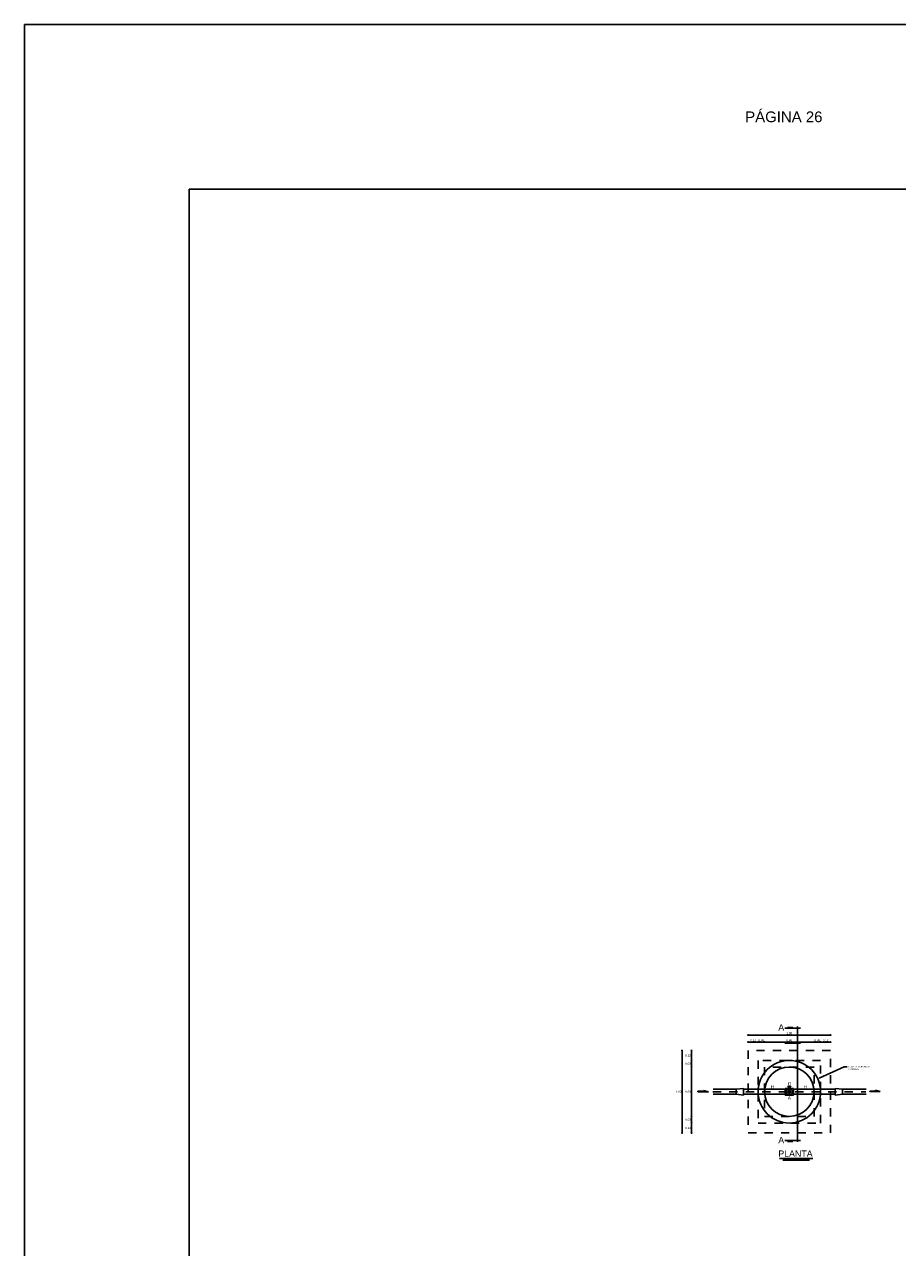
# Model space of a CAD drawing. Header units: metres. Extents: x 2644 to 4131, y 3282 to 4383.
# Tile 4 of 53: x 2671 to 2681, y 4368 to 4383. Entities that reach past the tile are written whole.
import ezdxf
from ezdxf import colors
from ezdxf.entities.mleader import LeaderData, LeaderLine
from ezdxf.math import Vec2, Vec3

# ---------------------------------------------------------------- set-up
doc = ezdxf.new("R2010")
doc.units = ezdxf.units.M
for name, pattern in [('ACAD_ISO03W100', [30, 12, -18]), ('ACAD_ISO04W100', [30, 24, -3, 0, -3]), ('ACAD_ISO05W100', [33, 24, -3, 0, -3, 0, -3])]:
    doc.linetypes.add(name, pattern=pattern)
doc.layers.add('Dibujo', color=7, linetype='Continuous')
doc.layers.add('eje', color=10, linetype='ACAD_ISO04W100', transparency=0.1)
doc.styles.get("Standard").update_dxf_attribs({"font": 'arial.ttf'})
doc.dimstyles.new('gestion', dxfattribs={"dimscale": 0, "dimtxt": 0.025, "dimasz": 0.025, "dimexe": 0.02, "dimexo": 0.07, "dimgap": 0.01, "dimtad": 2, "dimtih": 1, "dimtoh": 1, "dimzin": 0, "dimdsep": 46, "dimtxsty": 'Standard', "dimblk": 'DOT', "dimcen": 0, "dimse1": 1, "dimse2": 1, "dimadec": 0, "dimazin": 0, "dimtm": 1e-09, "dimtfac": 1, "dimtix": 1, "dimtmove": 1, "dimatfit": 0, "dimldrblk": 'DOTSMALL', "dimfxl": 1, "dimtolj": 1, "dimtzin": 0, "dimarcsym": 2})

# ---------------------------------------------------------------- blocks, each defined once
blk = doc.blocks.new('_Dot')
at = {"color": 0, "linetype": 'ByBlock', "lineweight": -2}
blk.add_line((-0.5, 0), (-1, 0), dxfattribs=at)
at = {"color": 0, "linetype": 'ByBlock', "const_width": 0.5}
blk.add_lwpolyline([(-0.25, 0, 1), (0.25, 0, 1)], format="xyb", close=True, dxfattribs=at)
blk = doc.blocks.new('*D419')
at = {"color": 0, "lineweight": -2, "transparency": 16777216}
blk.add_line((2678.569, 4370.482), (2678.569, 4369.532), dxfattribs=at)
at = {"layer": 'Defpoints', "color": 0, "transparency": 16777216}
for p in [(2679.287, 4370.507), (2678.569, 4369.507), (2679.287, 4369.507)]:
    blk.add_point(p, dxfattribs=at)
at = {"color": 0, "lineweight": -2, "transparency": 16777216, "xscale": 0.025, "yscale": 0.025, "zscale": 0.025}
for p, rotation in [((2678.569, 4370.507), 90), ((2678.569, 4369.507), 270)]:
    blk.add_blockref('_Dot', p, dxfattribs=dict(at, rotation=rotation))
at = {"color": 0, "transparency": 16777216, "insert": (2678.527, 4370.007), "char_height": 0.025, "attachment_point": 5}
blk.add_mtext('\\A1;1.00', dxfattribs=at)
blk = doc.blocks.new('_DotSmall')
at = {"color": 0, "linetype": 'ByBlock', "const_width": 0.5}
blk.add_lwpolyline([(-0.0625, 0, 1), (0.0625, 0, 1)], format="xyb", close=True, dxfattribs=at)
blk = doc.blocks.new('*D420')
at = {"color": 0, "lineweight": -2, "transparency": 16777216}
blk.add_line((2678.684, 4370.332), (2678.684, 4370.362), dxfattribs=at)
at = {"layer": 'Defpoints', "color": 0, "transparency": 16777216}
for p in [(2678.684, 4370.387), (2679.294, 4370.387), (2679.374, 4370.307)]:
    blk.add_point(p, dxfattribs=at)
at = {"color": 0, "lineweight": -2, "transparency": 16777216, "xscale": 0.025, "yscale": 0.025, "zscale": 0.025}
for p, rotation in [((2678.684, 4370.387), 90), ((2678.684, 4370.307), 270)]:
    blk.add_blockref('_Dot', p, dxfattribs=dict(at, rotation=rotation))
at = {"color": 0, "transparency": 16777216, "insert": (2678.642, 4370.347), "char_height": 0.025, "attachment_point": 5}
blk.add_mtext('\\A1;0.08', dxfattribs=at)
blk = doc.blocks.new('*D421')
at = {"color": 0, "lineweight": -2, "transparency": 16777216}
blk.add_line((2678.684, 4370.412), (2678.684, 4370.482), dxfattribs=at)
at = {"layer": 'Defpoints', "color": 0, "transparency": 16777216}
for p in [(2678.684, 4370.507), (2679.174, 4370.507), (2679.294, 4370.387)]:
    blk.add_point(p, dxfattribs=at)
at = {"color": 0, "lineweight": -2, "transparency": 16777216, "xscale": 0.025, "yscale": 0.025, "zscale": 0.025}
for p, rotation in [((2678.684, 4370.507), 90), ((2678.684, 4370.387), 270)]:
    blk.add_blockref('_Dot', p, dxfattribs=dict(at, rotation=rotation))
at = {"color": 0, "transparency": 16777216, "insert": (2678.642, 4370.447), "char_height": 0.025, "attachment_point": 5}
blk.add_mtext('\\A1;0.12', dxfattribs=at)
blk = doc.blocks.new('*D422')
at = {"color": 0, "lineweight": -2, "transparency": 16777216}
blk.add_line((2678.684, 4369.682), (2678.684, 4369.652), dxfattribs=at)
at = {"layer": 'Defpoints', "color": 0, "transparency": 16777216}
for p in [(2678.684, 4369.627), (2679.3, 4369.627), (2679.38, 4369.707)]:
    blk.add_point(p, dxfattribs=at)
at = {"color": 0, "lineweight": -2, "transparency": 16777216, "xscale": 0.025, "yscale": 0.025, "zscale": 0.025}
for p, rotation in [((2678.684, 4369.707), 90), ((2678.684, 4369.627), 270)]:
    blk.add_blockref('_Dot', p, dxfattribs=dict(at, rotation=rotation))
at = {"color": 0, "transparency": 16777216, "insert": (2678.642, 4369.667), "char_height": 0.025, "attachment_point": 5}
blk.add_mtext('\\A1;0.08', dxfattribs=at)
blk = doc.blocks.new('*D423')
at = {"color": 0, "lineweight": -2, "transparency": 16777216}
blk.add_line((2678.684, 4369.602), (2678.684, 4369.532), dxfattribs=at)
at = {"layer": 'Defpoints', "color": 0, "transparency": 16777216}
for p in [(2679.3, 4369.627), (2678.684, 4369.507), (2679.18, 4369.507)]:
    blk.add_point(p, dxfattribs=at)
at = {"color": 0, "lineweight": -2, "transparency": 16777216, "xscale": 0.025, "yscale": 0.025, "zscale": 0.025}
for p, rotation in [((2678.684, 4369.627), 90), ((2678.684, 4369.507), 270)]:
    blk.add_blockref('_Dot', p, dxfattribs=dict(at, rotation=rotation))
at = {"color": 0, "transparency": 16777216, "insert": (2678.642, 4369.567), "char_height": 0.025, "attachment_point": 5}
blk.add_mtext('\\A1;0.12', dxfattribs=at)
blk = doc.blocks.new('*D619')
at = {"color": 0, "lineweight": -2, "transparency": 16777216}
blk.add_line((2678.684, 4369.732), (2678.684, 4370.282), dxfattribs=at)
at = {"layer": 'Defpoints', "color": 0, "transparency": 16777216}
for p in [(2678.684, 4370.307), (2679.572, 4370.307), (2679.572, 4369.707)]:
    blk.add_point(p, dxfattribs=at)
at = {"color": 0, "lineweight": -2, "transparency": 16777216, "xscale": 0.025, "yscale": 0.025, "zscale": 0.025}
for p, rotation in [((2678.684, 4370.307), 90), ((2678.684, 4369.707), 270)]:
    blk.add_blockref('_Dot', p, dxfattribs=dict(at, rotation=rotation))
at = {"color": 0, "transparency": 16777216, "insert": (2678.642, 4370.007), "char_height": 0.025, "attachment_point": 5}
blk.add_mtext('\\A1;0.60', dxfattribs=at)
blk = doc.blocks.new('*D620')
at = {"color": 0, "lineweight": -2, "transparency": 16777216}
blk.add_line((2679.467, 4370.61), (2679.397, 4370.61), dxfattribs=at)
at = {"layer": 'Defpoints', "color": 0, "transparency": 16777216}
for p in [(2679.372, 4370.61), (2679.372, 4370.507), (2679.492, 4370.387)]:
    blk.add_point(p, dxfattribs=at)
at = {"color": 0, "lineweight": -2, "transparency": 16777216, "xscale": 0.025, "yscale": 0.025, "zscale": 0.025, "rotation": 180}
blk.add_blockref('_Dot', (2679.372, 4370.61), dxfattribs=at)
at = {"color": 0, "lineweight": -2, "transparency": 16777216, "xscale": 0.025, "yscale": 0.025, "zscale": 0.025}
blk.add_blockref('_Dot', (2679.492, 4370.61), dxfattribs=at)
at = {"color": 0, "transparency": 16777216, "insert": (2679.432, 4370.632), "char_height": 0.025, "attachment_point": 5}
blk.add_mtext('\\A1;0.12', dxfattribs=at)
blk = doc.blocks.new('*D621')
at = {"color": 0, "lineweight": -2, "transparency": 16777216}
for p, q in [((2679.467, 4370.61), (2679.442, 4370.61)), ((2679.492, 4370.61), (2679.572, 4370.61)), ((2679.597, 4370.61), (2679.622, 4370.61))]:
    blk.add_line(p, q, dxfattribs=at)
at = {"layer": 'Defpoints', "color": 0, "transparency": 16777216}
for p in [(2679.572, 4370.61), (2679.492, 4370.387), (2679.572, 4370.307)]:
    blk.add_point(p, dxfattribs=at)
at = {"color": 0, "lineweight": -2, "transparency": 16777216, "xscale": 0.025, "yscale": 0.025, "zscale": 0.025}
blk.add_blockref('_Dot', (2679.492, 4370.61), dxfattribs=at)
at = {"color": 0, "lineweight": -2, "transparency": 16777216, "xscale": 0.025, "yscale": 0.025, "zscale": 0.025, "rotation": 180}
blk.add_blockref('_Dot', (2679.572, 4370.61), dxfattribs=at)
at = {"color": 0, "transparency": 16777216, "insert": (2679.532, 4370.632), "char_height": 0.025, "attachment_point": 5}
blk.add_mtext('\\A1;0.08', dxfattribs=at)
blk = doc.blocks.new('*D622')
at = {"color": 0, "lineweight": -2, "transparency": 16777216}
blk.add_line((2679.597, 4370.61), (2680.147, 4370.61), dxfattribs=at)
at = {"layer": 'Defpoints', "color": 0, "transparency": 16777216}
for p in [(2680.172, 4370.61), (2679.572, 4370.307), (2680.172, 4370.307)]:
    blk.add_point(p, dxfattribs=at)
at = {"color": 0, "lineweight": -2, "transparency": 16777216, "xscale": 0.025, "yscale": 0.025, "zscale": 0.025, "rotation": 180}
blk.add_blockref('_Dot', (2679.572, 4370.61), dxfattribs=at)
at = {"color": 0, "lineweight": -2, "transparency": 16777216, "xscale": 0.025, "yscale": 0.025, "zscale": 0.025}
blk.add_blockref('_Dot', (2680.172, 4370.61), dxfattribs=at)
at = {"color": 0, "transparency": 16777216, "insert": (2679.872, 4370.632), "char_height": 0.025, "attachment_point": 5}
blk.add_mtext('\\A1;0.60', dxfattribs=at)
blk = doc.blocks.new('*D623')
at = {"color": 0, "linetype": 'ACAD_ISO03W100', "lineweight": -2, "ltscale": 0.0001, "transparency": 16777216}
for p, q in [((2680.147, 4370.61), (2680.122, 4370.61)), ((2680.172, 4370.61), (2680.252, 4370.61)), ((2680.277, 4370.61), (2680.302, 4370.61))]:
    blk.add_line(p, q, dxfattribs=at)
at = {"layer": 'Defpoints', "color": 0, "linetype": 'ACAD_ISO03W100', "ltscale": 0.0001, "transparency": 16777216}
for p in [(2680.252, 4370.61), (2680.252, 4370.387), (2680.172, 4370.307)]:
    blk.add_point(p, dxfattribs=at)
at = {"color": 0, "linetype": 'ACAD_ISO03W100', "lineweight": -2, "ltscale": 0.0001, "transparency": 16777216, "xscale": 0.025, "yscale": 0.025, "zscale": 0.025}
blk.add_blockref('_Dot', (2680.172, 4370.61), dxfattribs=at)
at = {"color": 0, "linetype": 'ACAD_ISO03W100', "lineweight": -2, "ltscale": 0.0001, "transparency": 16777216, "xscale": 0.025, "yscale": 0.025, "zscale": 0.025, "rotation": 180}
blk.add_blockref('_Dot', (2680.252, 4370.61), dxfattribs=at)
at = {"color": 0, "linetype": 'ACAD_ISO03W100', "ltscale": 0.0001, "transparency": 16777216, "insert": (2680.212, 4370.632), "char_height": 0.025, "attachment_point": 5}
blk.add_mtext('\\A1;0.08', dxfattribs=at)
blk = doc.blocks.new('*D624')
at = {"color": 0, "lineweight": -2, "transparency": 16777216}
blk.add_line((2680.277, 4370.61), (2680.347, 4370.61), dxfattribs=at)
at = {"layer": 'Defpoints', "color": 0, "transparency": 16777216}
for p in [(2680.372, 4370.61), (2680.372, 4370.507), (2680.252, 4370.387)]:
    blk.add_point(p, dxfattribs=at)
at = {"color": 0, "lineweight": -2, "transparency": 16777216, "xscale": 0.025, "yscale": 0.025, "zscale": 0.025, "rotation": 180}
blk.add_blockref('_Dot', (2680.252, 4370.61), dxfattribs=at)
at = {"color": 0, "lineweight": -2, "transparency": 16777216, "xscale": 0.025, "yscale": 0.025, "zscale": 0.025}
blk.add_blockref('_Dot', (2680.372, 4370.61), dxfattribs=at)
at = {"color": 0, "transparency": 16777216, "insert": (2680.312, 4370.632), "char_height": 0.025, "attachment_point": 5}
blk.add_mtext('\\A1;0.12', dxfattribs=at)
blk = doc.blocks.new('*D424')
at = {"color": 0, "lineweight": -2, "transparency": 16777216}
blk.add_line((2679.397, 4370.695), (2680.347, 4370.695), dxfattribs=at)
at = {"layer": 'Defpoints', "color": 0, "transparency": 16777216}
for p in [(2680.372, 4370.695), (2679.372, 4370.422), (2680.372, 4370.422)]:
    blk.add_point(p, dxfattribs=at)
at = {"color": 0, "lineweight": -2, "transparency": 16777216, "xscale": 0.025, "yscale": 0.025, "zscale": 0.025, "rotation": 180}
blk.add_blockref('_Dot', (2679.372, 4370.695), dxfattribs=at)
at = {"color": 0, "lineweight": -2, "transparency": 16777216, "xscale": 0.025, "yscale": 0.025, "zscale": 0.025}
blk.add_blockref('_Dot', (2680.372, 4370.695), dxfattribs=at)
at = {"color": 0, "transparency": 16777216, "insert": (2679.872, 4370.718), "char_height": 0.025, "attachment_point": 5}
blk.add_mtext('\\A1;1.00', dxfattribs=at)

msp = doc.modelspace()

# ---------------------------------------------------------------- hatches: boundary and pattern name
h = msp.add_hatch()
h.set_pattern_fill('ANSI31', color=256, scale=50, angle=135)
h.set_pattern_definition([(180, (-2377.07, -1353.27), (-1e-14, -158.75), [])])
h.paths.add_polyline_path([(2679.874, 4370.066), (2679.87, 4370.066), (2679.87, 4370.054), (2679.874, 4370.054)])
h.paths.add_polyline_path([(2679.874, 4370.07), (2679.87, 4370.07), (2679.87, 4370.069), (2679.874, 4370.069)])
h = msp.add_hatch(color=256)
h.dxf.hatch_style = 1
h.paths.add_polyline_path([(2678.83, 4370.013), (2678.76, 4370.013), (2678.76, 4370.006), (2678.889, 4370.006), (2678.83, 4370.022)])
h = msp.add_hatch(color=256)
h.dxf.hatch_style = 1
h.paths.add_polyline_path([(2680.917, 4370.016), (2680.848, 4370.016), (2680.848, 4370.009), (2680.976, 4370.009), (2680.917, 4370.025)])

# ---------------------------------------------------------------- linework, layer by layer
for p, q in [((2680.006, 4370.777), (2679.819, 4370.777)), ((2679.916, 4370.789), (2679.848, 4370.789)), ((2679.973, 4370.8), (2679.973, 4369.397)), ((2680.006, 4370.598), (2679.819, 4370.598)), ((2679.916, 4370.61), (2679.848, 4370.61)), ((2679.889, 4370.069), (2679.855, 4370.069)), ((2679.855, 4370.066), (2679.855, 4370.069)), ((2679.855, 4370.066), (2679.889, 4370.066)), ((2679.87, 4370.069), (2679.87, 4370.07)), ((2679.87, 4370.07), (2679.874, 4370.07)), ((2679.87, 4370.054), (2679.87, 4370.066)), ((2679.874, 4370.069), (2679.874, 4370.07)), ((2679.874, 4370.054), (2679.874, 4370.066)), ((2679.889, 4370.066), (2679.889, 4370.069)), ((2678.76, 4370.013), (2678.83, 4370.013)), ((2678.76, 4370.006), (2678.76, 4370.013)), ((2678.76, 4370.006), (2678.889, 4370.006)), ((2678.889, 4370.006), (2678.83, 4370.022)), ((2678.83, 4370.022), (2678.83, 4370.013)), ((2678.947, 4370.037), (2679.228, 4370.037)), ((2678.947, 4369.977), (2679.228, 4369.977)), ((2679.316, 4370.047), (2679.228, 4370.037)), ((2679.228, 4370.037), (2679.228, 4369.977)), ((2679.228, 4369.977), (2679.316, 4369.967)), ((2679.316, 4370.037), (2679.316, 4370.047)), ((2679.316, 4370.037), (2679.822, 4370.037)), ((2679.316, 4370.037), (2679.316, 4369.977)), ((2679.316, 4369.977), (2679.822, 4369.977)), ((2679.316, 4369.967), (2679.316, 4369.977)), ((2679.822, 4370.047), (2679.863, 4370.047)), ((2679.822, 4369.967), (2679.822, 4370.047)), ((2679.922, 4369.967), (2679.822, 4369.967)), ((2679.885, 4370.054), (2679.859, 4370.054)), ((2679.859, 4370.051), (2679.859, 4370.054)), ((2679.859, 4370.051), (2679.885, 4370.051)), ((2679.863, 4370.047), (2679.863, 4370.051)), ((2679.882, 4370.047), (2679.882, 4370.051)), ((2679.882, 4370.047), (2679.922, 4370.047)), ((2679.885, 4370.051), (2679.885, 4370.054)), ((2679.922, 4369.967), (2679.922, 4370.047)), ((2679.922, 4370.037), (2680.428, 4370.037)), ((2679.922, 4369.977), (2680.428, 4369.977)), ((2680.428, 4370.037), (2680.428, 4370.047)), ((2680.428, 4370.047), (2680.517, 4370.037)), ((2680.428, 4370.037), (2680.428, 4369.977)), ((2680.428, 4369.967), (2680.428, 4369.977)), ((2680.517, 4369.977), (2680.428, 4369.967)), ((2680.517, 4370.037), (2680.805, 4370.037)), ((2680.517, 4370.037), (2680.517, 4369.977)), ((2680.517, 4369.977), (2680.805, 4369.977)), ((2680.848, 4370.016), (2680.917, 4370.016)), ((2680.848, 4370.009), (2680.848, 4370.016)), ((2680.848, 4370.009), (2680.976, 4370.009)), ((2680.976, 4370.009), (2680.917, 4370.025)), ((2680.917, 4370.025), (2680.917, 4370.016)), ((2680.006, 4369.416), (2679.819, 4369.416)), ((2679.916, 4369.404), (2679.848, 4369.404)), ((2679.752, 4369.195), (2680.158, 4369.195)), ((2679.792, 4369.176), (2680.117, 4369.176))]:
    msp.add_line(p, q)
at = {"linetype": 'ACAD_ISO05W100', "ltscale": 0.0002, "transparency": 33554579}
msp.add_line((2678.943, 4370.007), (2680.801, 4370.007), dxfattribs=at)
at = {"linetype": 'ACAD_ISO03W100', "ltscale": 0.0001}
for points in [[(2679.372, 4369.507), (2680.372, 4369.507), (2680.372, 4370.507), (2679.372, 4370.507)], [(2679.492, 4369.627), (2680.252, 4369.627), (2680.252, 4370.387), (2679.492, 4370.387)], [(2679.572, 4369.707), (2680.172, 4369.707), (2680.172, 4370.307), (2679.572, 4370.307)]]:
    msp.add_lwpolyline(points, close=True, dxfattribs=at)
for radius in [0.38, 0.3, 0.04, 0.02]:
    msp.add_circle((2679.872, 4370.007), radius)
at = {"layer": 'Dibujo', "color": 0, "linetype": 'ByBlock'}
for p, q in [((2670.583, 4382.965), (2691.583, 4382.965)), ((2670.583, 4353.265), (2670.583, 4382.965)), ((2670.583, 4382.965), (2673.583, 4382.965)), ((2670.583, 4382.965), (2673.083, 4382.965)), ((2672.583, 4380.965), (2672.583, 4355.265)), ((2689.583, 4380.965), (2672.583, 4380.965))]:
    msp.add_line(p, q, dxfattribs=at)
at = {"layer": 'eje', "transparency": 33554579}
msp.add_line((2679.872, 4370.051), (2679.872, 4369.962), dxfattribs=at)

# ---------------------------------------------------------------- texts
for s, height, p in [('A', 0.0767, (2679.738, 4370.749)), ('H', 0.0391, (2679.65, 4370.046)), ('D', 0.0391, (2679.857, 4370.084)), ('H', 0.0391, (2680.049, 4370.046)), ('A', 0.0391, (2679.854, 4369.912)), ('A', 0.0767, (2679.738, 4369.382)), ('PLANTA', 0.0767, (2679.738, 4369.217))]:
    msp.add_text(s, height=height).set_placement(p)
at = {"layer": 'Dibujo', "color": 0, "linetype": 'ByBlock', "insert": (2679.336, 4381.909), "char_height": 0.13, "width": 2.90393, "attachment_point": 1}
msp.add_mtext('PÁGINA 26', dxfattribs=at)

# ---------------------------------------------------------------- dimensions: what is measured, and where the dimension line sits
for base, p1, p2, picture, middle in [((2680.372, 4370.695), (2679.372, 4370.422), (2680.372, 4370.422), '*D424', (2679.872, 4370.718)), ((2679.372, 4370.61), (2679.492, 4370.387), (2679.372, 4370.507), '*D620', (2679.432, 4370.632)), ((2679.572, 4370.61), (2679.492, 4370.387), (2679.572, 4370.307), '*D621', (2679.532, 4370.632)), ((2680.172, 4370.61), (2679.572, 4370.307), (2680.172, 4370.307), '*D622', (2679.872, 4370.632)), ((2680.372, 4370.61), (2680.252, 4370.387), (2680.372, 4370.507), '*D624', (2680.312, 4370.632))]:
    dim = msp.add_linear_dim(base=base, p1=p1, p2=p2, dimstyle='gestion', override={"dimscale": 1})
    dim.commit()
    dim.dimension.update_dxf_attribs({"geometry": picture, "text_midpoint": middle})
for base, p1, p2, picture, middle in [((2678.569, 4369.507), (2679.287, 4370.507), (2679.287, 4369.507), '*D419', (2678.527, 4370.007)), ((2678.684, 4370.507), (2679.294, 4370.387), (2679.174, 4370.507), '*D421', (2678.642, 4370.447)), ((2678.684, 4370.387), (2679.374, 4370.307), (2679.294, 4370.387), '*D420', (2678.642, 4370.347)), ((2678.684, 4370.307), (2679.572, 4369.707), (2679.572, 4370.307), '*D619', (2678.642, 4370.007)), ((2678.684, 4369.627), (2679.38, 4369.707), (2679.3, 4369.627), '*D422', (2678.642, 4369.667)), ((2678.684, 4369.507), (2679.3, 4369.627), (2679.18, 4369.507), '*D423', (2678.642, 4369.567))]:
    dim = msp.add_linear_dim(base=base, p1=p1, p2=p2, angle=90, dimstyle='gestion', override={"dimscale": 1})
    dim.commit()
    dim.dimension.update_dxf_attribs({"geometry": picture, "text_midpoint": middle})
at = {"linetype": 'ACAD_ISO03W100', "ltscale": 0.0001}
dim = msp.add_linear_dim(base=(2680.252, 4370.61), p1=(2680.172, 4370.307), p2=(2680.252, 4370.387), dimstyle='gestion', override={"dimscale": 1}, dxfattribs=at)
dim.commit()
dim.dimension.update_dxf_attribs({"geometry": '*D623', "text_midpoint": (2680.212, 4370.632)})

# ---------------------------------------------------------------- leaders
ml = msp.add_multileader_mtext('Standard')
ml.set_content('TUBO DE HORMIGON\\P{\\H1.0833x;Φ 600mm}', color=256)
ml.set_leader_properties()
ml.build(insert=Vec2(0, 0))
ml.multileader.update_dxf_attribs({"arrow_head_size": 0.0187})
ctx = ml.context
ctx.base_point, ctx.char_height, ctx.arrow_head_size, ctx.landing_gap_size, ctx.plane_origin = Vec3(2680.576, 4370.311), 0.01867, 0.0187, 0.00933, Vec3(2680.538, 4370.31)
notes = []
notes.append((ctx, [(0, (1, 1, 0), (2680.539, 4370.311), (1, 0), 0.0373, [(0, [(2680.218, 4370.164)], 0, [])])]))
ctx.mtext.insert, ctx.mtext.flow_direction = Vec3(2680.586, 4370.321), 5
for ctx, leaders in notes:
    for number, flags, end, landing, length, lines in leaders:
        leader = LeaderData()
        leader.index, (leader.has_last_leader_line, leader.has_dogleg_vector, leader.attachment_direction) = number, flags
        leader.last_leader_point, leader.dogleg_vector, leader.dogleg_length = Vec3(end), Vec3(landing), length
        for number, points, colour, breaks in lines:
            line = LeaderLine()
            line.index, line.vertices, line.color, line.breaks = number, Vec3.list(points), colors.encode_raw_color(colour), breaks
            leader.lines.append(line)
        ctx.leaders.append(leader)

doc.saveas('drawing.dxf')
